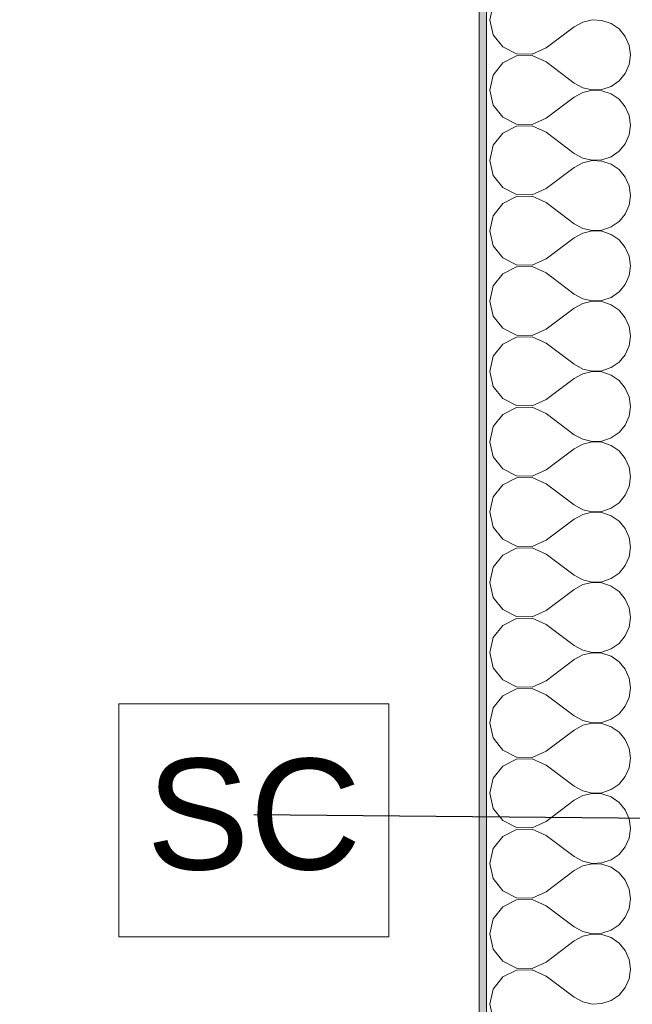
# Model space of a CAD drawing. Header units: millimetres. Extents: x 53458 to 260960, y -123310 to -87533.
# Tile 48 of 256: x 64148 to 64978, y -114238 to -112905. Entities that reach past the tile are written whole.
import ezdxf

# ---------------------------------------------------------------- set-up
doc = ezdxf.new("R2010")
doc.units = ezdxf.units.MM
doc.header["$MEASUREMENT"] = 0
for name, color, linetype, lineweight in [('Nowe_A-Opisy-Ściany_Nr_pióra__1', 7, 'Continuous', 13), ('Nowe_A-Wymiary-Zewnętrzne_Nr_pióra__46', 5, 'Continuous', 15), ('Nowe_A-Ściany-Zewnętrzne_Nr_pióra__174', 7, 'Continuous', 5), ('Nowe_A-Ściany-Zewnętrzne_Nr_pióra__47', 7, 'Continuous', 15), ('Nowe_A-Ściany-Zewnętrzne_Nr_pióra__67', 7, 'Continuous', 13)]:
    doc.layers.add(name, color=color, linetype=linetype, lineweight=lineweight)
doc.layers.add('Nowe_A-Wymiary-Zewnętrzne', color=7, linetype='Continuous')
doc.layers.add('Nowe_A-Ściany-Zewnętrzne', color=7, linetype='Continuous')
doc.layers.add('Nowe_A-Wymiary-Zewnętrzne_Nr_pióra__45', color=7, linetype='Continuous', lineweight=15, true_color=0x40a5ff)
doc.layers.add('Nowe_A-Wymiary-Zewnętrzne_Nr_pióra__85', color=7, linetype='Continuous', lineweight=13, true_color=0x80c2ff)
doc.styles.add('STYL_AUTOMATYCZNY_1', font='arial.ttf')
doc.styles.add('STYL_AUTOMATYCZNY_2', font='arial.ttf')
doc.dimstyles.new('STYL_AUTOMATYCZNY__1', dxfattribs={"dimtxt": 125, "dimasz": 47.5, "dimexe": 0.18, "dimexo": 20, "dimgap": 0, "dimtad": 1, "dimtih": 1, "dimtoh": 1, "dimdec": 1, "dimlfac": 0.1, "dimzin": 0, "dimdsep": 46, "dimtxsty": 'STYL_AUTOMATYCZNY_2', "dimblk": 'ARROWHEAD_11', "dimblk1": 'ARROWHEAD_11', "dimblk2": 'ARROWHEAD_11', "dimcen": 0.09, "dimclrd": 256, "dimclre": 256, "dimclrt": 5, "dimadec": 1, "dimazin": 0, "dimtfac": 1, "dimtdec": 4, "dimtmove": 0, "dimatfit": 3, "dimfxl": 0, "dimtolj": 1, "dimtzin": 0, "dimarcsym": 0})
doc.dimstyles.new('STYL_AUTOMATYCZNY__2', dxfattribs={"dimtxt": 125, "dimasz": 47.5, "dimexe": 0.18, "dimexo": 20, "dimgap": 0, "dimtad": 1, "dimdec": 1, "dimlfac": 0.1, "dimzin": 0, "dimdsep": 46, "dimtxsty": 'STYL_AUTOMATYCZNY_2', "dimblk": 'ARROWHEAD_11', "dimblk1": 'ARROWHEAD_11', "dimblk2": 'ARROWHEAD_11', "dimcen": 0.09, "dimclrd": 256, "dimclre": 256, "dimclrt": 5, "dimadec": 1, "dimazin": 0, "dimtfac": 1, "dimtdec": 4, "dimtmove": 0, "dimatfit": 3, "dimfxl": 0, "dimtolj": 1, "dimtzin": 0, "dimarcsym": 0})
doc.dimstyles.new('STYL_AUTOMATYCZNY__8', dxfattribs={"dimtxt": 0.18, "dimasz": 182.4, "dimexe": 0.18, "dimexo": 0.0625, "dimgap": 0, "dimtad": 0, "dimtih": 1, "dimtoh": 1, "dimdec": 4, "dimzin": 0, "dimdsep": 46, "dimcen": 0.09, "dimadec": 0, "dimazin": 0, "dimtfac": 1, "dimtdec": 4, "dimtmove": 0, "dimatfit": 3, "dimldrblk": 'ARROWHEAD_11', "dimfxl": 0, "dimtolj": 1, "dimtzin": 0, "dimarcsym": 0})

# ---------------------------------------------------------------- blocks, each defined once
blk = doc.blocks.new('*X223')
at = {"layer": 'Nowe_A-Ściany-Zewnętrzne_Nr_pióra__174', "color": 7, "linetype": 'Continuous', "lineweight": 5}
for p, q in [((64789.4, -112884.4), (64784.8, -112904.8)), ((64784.8, -112904.8), (64789.4, -112925.2)), ((64910.6, -112907.9), (64899.1, -112914.3)), ((64923.4, -112905), (64910.6, -112907.9)), ((64936.5, -112905.6), (64923.4, -112905)), ((64949, -112909.8), (64936.5, -112905.6)), ((64861, -112942.9), (64899.1, -112914.3)), ((64959.8, -112917.2), (64949, -112909.8)), ((64968.2, -112927.3), (64959.8, -112917.2)), ((64789.4, -112925.2), (64802.3, -112941.6)), ((64973.5, -112939.4), (64968.2, -112927.3)), ((64802.3, -112941.6), (64821, -112951)), ((64841.9, -112951.4), (64861, -112942.9)), ((64975.3, -112952.4), (64973.5, -112939.4)), ((64821, -112953.8), (64802.3, -112963.1)), ((64821, -112951), (64841.9, -112951.4)), ((64841.9, -112953.3), (64821, -112953.8)), ((64861, -112961.9), (64841.9, -112953.3)), ((64861, -112961.9), (64899.1, -112990.5)), ((64973.5, -112965.4), (64975.3, -112952.4)), ((64802.3, -112963.1), (64789.4, -112979.6)), ((64968.2, -112977.4), (64973.5, -112965.4)), ((64789.4, -112979.6), (64784.8, -113000)), ((64949, -112995), (64959.8, -112987.5)), ((64959.8, -112987.5), (64968.2, -112977.4)), ((64784.8, -113000), (64789.4, -113020.4)), ((64899.1, -112990.5), (64910.6, -112996.8)), ((64910.6, -112996.8), (64923.4, -112999.8)), ((64923.4, -113000.2), (64910.6, -113003.2)), ((64923.4, -112999.8), (64936.5, -112999.2)), ((64936.5, -113000.8), (64923.4, -113000.2)), ((64936.5, -112999.2), (64949, -112995)), ((64949, -113005), (64936.5, -113000.8)), ((64861, -113038.1), (64899.1, -113009.5)), ((64910.6, -113003.2), (64899.1, -113009.5)), ((64959.8, -113012.5), (64949, -113005)), ((64968.2, -113022.6), (64959.8, -113012.5)), ((64789.4, -113020.4), (64802.3, -113036.9)), ((64973.5, -113034.6), (64968.2, -113022.6)), ((64802.3, -113036.9), (64821, -113046.2)), ((64841.9, -113046.7), (64861, -113038.1)), ((64975.3, -113047.6), (64973.5, -113034.6)), ((64821, -113049), (64802.3, -113058.4)), ((64821, -113046.2), (64841.9, -113046.7)), ((64841.9, -113048.6), (64821, -113049)), ((64861, -113057.1), (64841.9, -113048.6)), ((64973.5, -113060.6), (64975.3, -113047.6)), ((64802.3, -113058.4), (64789.4, -113074.8)), ((64861, -113057.1), (64899.1, -113085.7)), ((64968.2, -113072.7), (64973.5, -113060.6)), ((64789.4, -113074.8), (64784.8, -113095.2)), ((64949, -113090.2), (64959.8, -113082.8)), ((64959.8, -113082.8), (64968.2, -113072.7)), ((64784.8, -113095.2), (64789.4, -113115.6)), ((64899.1, -113085.7), (64910.6, -113092.1)), ((64910.6, -113092.1), (64923.4, -113095)), ((64923.4, -113095.4), (64910.6, -113098.4)), ((64923.4, -113095), (64936.5, -113094.4)), ((64936.5, -113096.1), (64923.4, -113095.4)), ((64936.5, -113094.4), (64949, -113090.2)), ((64949, -113100.3), (64936.5, -113096.1)), ((64861, -113133.3), (64899.1, -113104.8)), ((64910.6, -113098.4), (64899.1, -113104.8)), ((64959.8, -113107.7), (64949, -113100.3)), ((64968.2, -113117.8), (64959.8, -113107.7)), ((64789.4, -113115.6), (64802.3, -113132.1)), ((64973.5, -113129.8), (64968.2, -113117.8)), ((64802.3, -113132.1), (64821, -113141.5)), ((64841.9, -113141.9), (64861, -113133.3)), ((64975.3, -113142.9), (64973.5, -113129.8)), ((64821, -113144.2), (64802.3, -113153.6)), ((64821, -113141.5), (64841.9, -113141.9)), ((64841.9, -113143.8), (64821, -113144.2)), ((64861, -113152.4), (64841.9, -113143.8)), ((64973.5, -113155.9), (64975.3, -113142.9)), ((64802.3, -113153.6), (64789.4, -113170.1)), ((64861, -113152.4), (64899.1, -113181)), ((64968.2, -113167.9), (64973.5, -113155.9)), ((64789.4, -113170.1), (64784.8, -113190.5)), ((64959.8, -113178), (64968.2, -113167.9)), ((64899.1, -113181), (64910.6, -113187.3)), ((64910.6, -113187.3), (64923.4, -113190.3)), ((64923.4, -113190.3), (64936.5, -113189.6)), ((64936.5, -113189.6), (64949, -113185.4)), ((64949, -113185.4), (64959.8, -113178)), ((64784.8, -113190.5), (64789.4, -113210.9)), ((64861, -113228.6), (64899.1, -113200)), ((64910.6, -113193.6), (64899.1, -113200)), ((64923.4, -113190.7), (64910.6, -113193.6)), ((64936.5, -113191.3), (64923.4, -113190.7)), ((64949, -113195.5), (64936.5, -113191.3)), ((64959.8, -113202.9), (64949, -113195.5)), ((64968.2, -113213.1), (64959.8, -113202.9)), ((64789.4, -113210.9), (64802.3, -113227.4)), ((64973.5, -113225.1), (64968.2, -113213.1)), ((64802.3, -113227.4), (64821, -113236.7)), ((64841.9, -113237.1), (64861, -113228.6)), ((64975.3, -113238.1), (64973.5, -113225.1)), ((64821, -113239.5), (64802.3, -113248.8)), ((64821, -113236.7), (64841.9, -113237.1)), ((64841.9, -113239.1), (64821, -113239.5)), ((64861, -113247.6), (64841.9, -113239.1)), ((64973.5, -113251.1), (64975.3, -113238.1)), ((64802.3, -113248.8), (64789.4, -113265.3)), ((64861, -113247.6), (64899.1, -113276.2)), ((64968.2, -113263.1), (64973.5, -113251.1)), ((64789.4, -113265.3), (64784.8, -113285.7)), ((64959.8, -113273.2), (64968.2, -113263.1)), ((64899.1, -113276.2), (64910.6, -113282.5)), ((64910.6, -113282.5), (64923.4, -113285.5)), ((64936.5, -113284.9), (64949, -113280.7)), ((64949, -113280.7), (64959.8, -113273.2)), ((64784.8, -113285.7), (64789.4, -113306.1)), ((64861, -113323.8), (64899.1, -113295.2)), ((64910.6, -113288.9), (64899.1, -113295.2)), ((64923.4, -113285.9), (64910.6, -113288.9)), ((64923.4, -113285.5), (64936.5, -113284.9)), ((64936.5, -113286.5), (64923.4, -113285.9)), ((64949, -113290.7), (64936.5, -113286.5)), ((64959.8, -113298.2), (64949, -113290.7)), ((64789.4, -113306.1), (64802.3, -113322.6)), ((64968.2, -113308.3), (64959.8, -113298.2)), ((64973.5, -113320.3), (64968.2, -113308.3)), ((64802.3, -113322.6), (64821, -113331.9)), ((64975.3, -113333.3), (64973.5, -113320.3)), ((64821, -113334.7), (64802.3, -113344.1)), ((64821, -113331.9), (64841.9, -113332.4)), ((64841.9, -113334.3), (64821, -113334.7)), ((64841.9, -113332.4), (64861, -113323.8)), ((64861, -113342.9), (64841.9, -113334.3)), ((64973.5, -113346.3), (64975.3, -113333.3)), ((64802.3, -113344.1), (64789.4, -113360.5)), ((64861, -113342.9), (64899.1, -113371.4)), ((64968.2, -113358.4), (64973.5, -113346.3)), ((64789.4, -113360.5), (64784.8, -113381)), ((64959.8, -113368.5), (64968.2, -113358.4)), ((64899.1, -113371.4), (64910.6, -113377.8)), ((64936.5, -113380.1), (64949, -113375.9)), ((64949, -113375.9), (64959.8, -113368.5)), ((64784.8, -113381), (64789.4, -113401.4)), ((64910.6, -113384.1), (64899.1, -113390.5)), ((64910.6, -113377.8), (64923.4, -113380.8)), ((64923.4, -113381.1), (64910.6, -113384.1)), ((64923.4, -113380.8), (64936.5, -113380.1)), ((64936.5, -113381.8), (64923.4, -113381.1)), ((64949, -113386), (64936.5, -113381.8)), ((64959.8, -113393.4), (64949, -113386)), ((64789.4, -113401.4), (64802.3, -113417.8)), ((64861, -113419), (64899.1, -113390.5)), ((64968.2, -113403.5), (64959.8, -113393.4)), ((64973.5, -113415.6), (64968.2, -113403.5)), ((64975.3, -113428.6), (64973.5, -113415.6)), ((64802.3, -113417.8), (64821, -113427.2)), ((64821, -113427.2), (64841.9, -113427.6)), ((64841.9, -113429.5), (64821, -113430)), ((64841.9, -113427.6), (64861, -113419)), ((64861, -113438.1), (64841.9, -113429.5)), ((64973.5, -113441.6), (64975.3, -113428.6)), ((64802.3, -113439.3), (64789.4, -113455.8)), ((64821, -113430), (64802.3, -113439.3)), ((64861, -113438.1), (64899.1, -113466.7)), ((64968.2, -113453.6), (64973.5, -113441.6)), ((64789.4, -113455.8), (64784.8, -113476.2)), ((64959.8, -113463.7), (64968.2, -113453.6)), ((64899.1, -113466.7), (64910.6, -113473)), ((64949, -113471.2), (64959.8, -113463.7)), ((64784.8, -113476.2), (64789.4, -113496.6)), ((64910.6, -113479.4), (64899.1, -113485.7)), ((64910.6, -113473), (64923.4, -113476)), ((64923.4, -113476.4), (64910.6, -113479.4)), ((64923.4, -113476), (64936.5, -113475.4)), ((64936.5, -113477), (64923.4, -113476.4)), ((64936.5, -113475.4), (64949, -113471.2)), ((64949, -113481.2), (64936.5, -113477)), ((64959.8, -113488.7), (64949, -113481.2)), ((64861, -113514.3), (64899.1, -113485.7)), ((64968.2, -113498.8), (64959.8, -113488.7)), ((64789.4, -113496.6), (64802.3, -113513.1)), ((64973.5, -113510.8), (64968.2, -113498.8)), ((64802.3, -113513.1), (64821, -113522.4)), ((64821, -113522.4), (64841.9, -113522.9)), ((64841.9, -113522.9), (64861, -113514.3)), ((64975.3, -113523.8), (64973.5, -113510.8)), ((64802.3, -113534.6), (64789.4, -113551)), ((64821, -113525.2), (64802.3, -113534.6)), ((64841.9, -113524.8), (64821, -113525.2)), ((64861, -113533.3), (64841.9, -113524.8)), ((64861, -113533.3), (64899.1, -113561.9)), ((64973.5, -113536.8), (64975.3, -113523.8)), ((64959.8, -113559), (64968.2, -113548.8)), ((64968.2, -113548.8), (64973.5, -113536.8)), ((64789.4, -113551), (64784.8, -113571.4)), ((64899.1, -113561.9), (64910.6, -113568.3)), ((64949, -113566.4), (64959.8, -113559)), ((64784.8, -113571.4), (64789.4, -113591.8)), ((64910.6, -113574.6), (64899.1, -113581)), ((64910.6, -113568.3), (64923.4, -113571.2)), ((64923.4, -113571.6), (64910.6, -113574.6)), ((64923.4, -113571.2), (64936.5, -113570.6)), ((64936.5, -113572.3), (64923.4, -113571.6)), ((64936.5, -113570.6), (64949, -113566.4)), ((64949, -113576.5), (64936.5, -113572.3)), ((64861, -113609.5), (64899.1, -113581)), ((64959.8, -113583.9), (64949, -113576.5)), ((64968.2, -113594), (64959.8, -113583.9)), ((64789.4, -113591.8), (64802.3, -113608.3)), ((64973.5, -113606), (64968.2, -113594)), ((64802.3, -113608.3), (64821, -113617.7)), ((64841.9, -113618.1), (64861, -113609.5)), ((64975.3, -113619), (64973.5, -113606)), ((64821, -113620.4), (64802.3, -113629.8)), ((64821, -113617.7), (64841.9, -113618.1)), ((64841.9, -113620), (64821, -113620.4)), ((64861, -113628.6), (64841.9, -113620)), ((64861, -113628.6), (64899.1, -113657.1)), ((64973.5, -113632.1), (64975.3, -113619)), ((64802.3, -113629.8), (64789.4, -113646.3)), ((64968.2, -113644.1), (64973.5, -113632.1)), ((64789.4, -113646.3), (64784.8, -113666.7)), ((64949, -113661.6), (64959.8, -113654.2)), ((64959.8, -113654.2), (64968.2, -113644.1)), ((64784.8, -113666.7), (64789.4, -113687.1)), ((64899.1, -113657.1), (64910.6, -113663.5)), ((64910.6, -113663.5), (64923.4, -113666.5)), ((64923.4, -113666.9), (64910.6, -113669.8)), ((64923.4, -113666.5), (64936.5, -113665.8)), ((64936.5, -113667.5), (64923.4, -113666.9)), ((64936.5, -113665.8), (64949, -113661.6)), ((64949, -113671.7), (64936.5, -113667.5)), ((64861, -113704.8), (64899.1, -113676.2)), ((64910.6, -113669.8), (64899.1, -113676.2)), ((64959.8, -113679.1), (64949, -113671.7)), ((64968.2, -113689.3), (64959.8, -113679.1)), ((64789.4, -113687.1), (64802.3, -113703.5)), ((64973.5, -113701.3), (64968.2, -113689.3)), ((64802.3, -113703.5), (64821, -113712.9)), ((64841.9, -113713.3), (64861, -113704.8)), ((64975.3, -113714.3), (64973.5, -113701.3)), ((64821, -113715.7), (64802.3, -113725)), ((64821, -113712.9), (64841.9, -113713.3)), ((64841.9, -113715.2), (64821, -113715.7)), ((64861, -113723.8), (64841.9, -113715.2)), ((64973.5, -113727.3), (64975.3, -113714.3)), ((64802.3, -113725), (64789.4, -113741.5)), ((64861, -113723.8), (64899.1, -113752.4)), ((64968.2, -113739.3), (64973.5, -113727.3)), ((64789.4, -113741.5), (64784.8, -113761.9)), ((64949, -113756.9), (64959.8, -113749.4)), ((64959.8, -113749.4), (64968.2, -113739.3)), ((64784.8, -113761.9), (64789.4, -113782.3)), ((64899.1, -113752.4), (64910.6, -113758.7)), ((64910.6, -113758.7), (64923.4, -113761.7)), ((64923.4, -113762.1), (64910.6, -113765.1)), ((64923.4, -113761.7), (64936.5, -113761.1)), ((64936.5, -113762.7), (64923.4, -113762.1)), ((64936.5, -113761.1), (64949, -113756.9)), ((64949, -113766.9), (64936.5, -113762.7)), ((64861, -113800), (64899.1, -113771.4)), ((64910.6, -113765.1), (64899.1, -113771.4)), ((64959.8, -113774.4), (64949, -113766.9)), ((64968.2, -113784.5), (64959.8, -113774.4)), ((64789.4, -113782.3), (64802.3, -113798.8)), ((64973.5, -113796.5), (64968.2, -113784.5)), ((64802.3, -113798.8), (64821, -113808.1)), ((64841.9, -113808.6), (64861, -113800)), ((64975.3, -113809.5), (64973.5, -113796.5)), ((64821, -113810.9), (64802.3, -113820.3)), ((64821, -113808.1), (64841.9, -113808.6)), ((64841.9, -113810.5), (64821, -113810.9)), ((64861, -113819), (64841.9, -113810.5)), ((64973.5, -113822.5), (64975.3, -113809.5)), ((64802.3, -113820.3), (64789.4, -113836.7)), ((64861, -113819), (64899.1, -113847.6)), ((64968.2, -113834.6), (64973.5, -113822.5)), ((64789.4, -113836.7), (64784.8, -113857.1)), ((64959.8, -113844.7), (64968.2, -113834.6)), ((64899.1, -113847.6), (64910.6, -113854)), ((64910.6, -113854), (64923.4, -113857)), ((64923.4, -113857), (64936.5, -113856.3)), ((64936.5, -113856.3), (64949, -113852.1)), ((64949, -113852.1), (64959.8, -113844.7)), ((64784.8, -113857.1), (64789.4, -113877.5)), ((64861, -113895.2), (64899.1, -113866.7)), ((64910.6, -113860.3), (64899.1, -113866.7)), ((64923.4, -113857.3), (64910.6, -113860.3)), ((64936.5, -113858), (64923.4, -113857.3)), ((64949, -113862.2), (64936.5, -113858)), ((64959.8, -113869.6), (64949, -113862.2)), ((64968.2, -113879.7), (64959.8, -113869.6)), ((64789.4, -113877.5), (64802.3, -113894)), ((64973.5, -113891.7), (64968.2, -113879.7)), ((64802.3, -113894), (64821, -113903.4)), ((64841.9, -113903.8), (64861, -113895.2)), ((64975.3, -113904.8), (64973.5, -113891.7)), ((64821, -113906.2), (64802.3, -113915.5)), ((64821, -113903.4), (64841.9, -113903.8)), ((64841.9, -113905.7), (64821, -113906.2)), ((64861, -113914.3), (64841.9, -113905.7)), ((64973.5, -113917.8), (64975.3, -113904.8)), ((64802.3, -113915.5), (64789.4, -113932)), ((64861, -113914.3), (64899.1, -113942.9)), ((64968.2, -113929.8), (64973.5, -113917.8)), ((64789.4, -113932), (64784.8, -113952.4)), ((64959.8, -113939.9), (64968.2, -113929.8)), ((64899.1, -113942.9), (64910.6, -113949.2)), ((64910.6, -113949.2), (64923.4, -113952.2)), ((64936.5, -113951.6), (64949, -113947.4)), ((64949, -113947.4), (64959.8, -113939.9)), ((64784.8, -113952.4), (64789.4, -113972.8)), ((64861, -113990.5), (64899.1, -113961.9)), ((64910.6, -113955.5), (64899.1, -113961.9)), ((64923.4, -113952.6), (64910.6, -113955.5)), ((64923.4, -113952.2), (64936.5, -113951.6)), ((64936.5, -113953.2), (64923.4, -113952.6)), ((64949, -113957.4), (64936.5, -113953.2)), ((64959.8, -113964.8), (64949, -113957.4)), ((64789.4, -113972.8), (64802.3, -113989.3)), ((64968.2, -113975), (64959.8, -113964.8)), ((64973.5, -113987), (64968.2, -113975)), ((64802.3, -113989.3), (64821, -113998.6)), ((64975.3, -114000), (64973.5, -113987)), ((64821, -114001.4), (64802.3, -114010.7)), ((64821, -113998.6), (64841.9, -113999)), ((64841.9, -114001), (64821, -114001.4)), ((64841.9, -113999), (64861, -113990.5)), ((64861, -114009.5), (64841.9, -114001)), ((64973.5, -114013), (64975.3, -114000)), ((64802.3, -114010.7), (64789.4, -114027.2)), ((64861, -114009.5), (64899.1, -114038.1)), ((64968.2, -114025), (64973.5, -114013)), ((64789.4, -114027.2), (64784.8, -114047.6)), ((64959.8, -114035.2), (64968.2, -114025)), ((64899.1, -114038.1), (64910.6, -114044.5)), ((64936.5, -114046.8), (64949, -114042.6)), ((64949, -114042.6), (64959.8, -114035.2)), ((64784.8, -114047.6), (64789.4, -114068)), ((64910.6, -114050.8), (64899.1, -114057.1)), ((64910.6, -114044.5), (64923.4, -114047.4)), ((64923.4, -114047.8), (64910.6, -114050.8)), ((64923.4, -114047.4), (64936.5, -114046.8)), ((64936.5, -114048.4), (64923.4, -114047.8)), ((64949, -114052.6), (64936.5, -114048.4)), ((64959.8, -114060.1), (64949, -114052.6)), ((64789.4, -114068), (64802.3, -114084.5)), ((64861, -114085.7), (64899.1, -114057.1)), ((64968.2, -114070.2), (64959.8, -114060.1)), ((64973.5, -114082.2), (64968.2, -114070.2)), ((64975.3, -114095.2), (64973.5, -114082.2)), ((64802.3, -114084.5), (64821, -114093.8)), ((64821, -114093.8), (64841.9, -114094.3)), ((64841.9, -114096.2), (64821, -114096.6)), ((64841.9, -114094.3), (64861, -114085.7)), ((64861, -114104.8), (64841.9, -114096.2)), ((64973.5, -114108.3), (64975.3, -114095.2)), ((64802.3, -114106), (64789.4, -114122.5)), ((64821, -114096.6), (64802.3, -114106)), ((64861, -114104.8), (64899.1, -114133.3)), ((64968.2, -114120.3), (64973.5, -114108.3)), ((64789.4, -114122.5), (64784.8, -114142.9)), ((64959.8, -114130.4), (64968.2, -114120.3)), ((64899.1, -114133.3), (64910.6, -114139.7)), ((64949, -114137.8), (64959.8, -114130.4)), ((64784.8, -114142.9), (64789.4, -114163.3)), ((64910.6, -114146), (64899.1, -114152.4)), ((64910.6, -114139.7), (64923.4, -114142.7)), ((64923.4, -114143), (64910.6, -114146)), ((64923.4, -114142.7), (64936.5, -114142)), ((64936.5, -114143.7), (64923.4, -114143)), ((64936.5, -114142), (64949, -114137.8)), ((64949, -114147.9), (64936.5, -114143.7)), ((64959.8, -114155.3), (64949, -114147.9)), ((64861, -114181), (64899.1, -114152.4)), ((64968.2, -114165.4), (64959.8, -114155.3)), ((64789.4, -114163.3), (64802.3, -114179.7)), ((64973.5, -114177.5), (64968.2, -114165.4)), ((64802.3, -114179.7), (64821, -114189.1)), ((64821, -114189.1), (64841.9, -114189.5)), ((64841.9, -114189.5), (64861, -114181)), ((64975.3, -114190.5), (64973.5, -114177.5)), ((64802.3, -114201.2), (64789.4, -114217.7)), ((64821, -114191.9), (64802.3, -114201.2)), ((64841.9, -114191.4), (64821, -114191.9)), ((64861, -114200), (64841.9, -114191.4)), ((64861, -114200), (64899.1, -114228.6)), ((64973.5, -114203.5), (64975.3, -114190.5)), ((64959.8, -114225.6), (64968.2, -114215.5)), ((64968.2, -114215.5), (64973.5, -114203.5)), ((64789.4, -114217.7), (64784.8, -114238.1)), ((64899.1, -114228.6), (64910.6, -114234.9)), ((64949, -114233.1), (64959.8, -114225.6)), ((64784.8, -114238.1), (64789.4, -114258.5)), ((64910.6, -114234.9), (64923.4, -114237.9)), ((64923.4, -114237.9), (64936.5, -114237.3)), ((64936.5, -114237.3), (64949, -114233.1))]:
    blk.add_line(p, q, dxfattribs=at)
blk = doc.blocks.new('Ściana_41', base_point=(65105.1, -99042.6))
at = {"layer": 'Nowe_A-Ściany-Zewnętrzne', "linetype": 'Continuous', "lineweight": 0, "true_color": 0x000000}
h = blk.add_hatch(dxfattribs=at)
h.set_pattern_fill('Tynk', color=18, style=0, pattern_type=2)
h.set_pattern_definition([(0, (0, 0), (0, 86.60254), [0, -50]), (0, (25, 43.3), (0, 86.60254), [0, -50])])
h.paths.add_polyline_path([(64770.1, -117367.6), (64780.1, -117367.6), (64780.1, -111792.6), (64770.1, -111792.6)])
at = {"layer": 'Nowe_A-Ściany-Zewnętrzne_Nr_pióra__47', "color": 7, "linetype": 'Continuous', "lineweight": 15, "flags": 128}
blk.add_lwpolyline([(64770.1, -111792.6), (64770.1, -117367.6)], dxfattribs=at)
at = {"layer": 'Nowe_A-Ściany-Zewnętrzne_Nr_pióra__67', "color": 7, "linetype": 'Continuous', "lineweight": 13}
blk.add_line((64780.1, -111792.6), (64780.1, -117167.6), dxfattribs=at)
at = {"layer": 'Nowe_A-Ściany-Zewnętrzne', "color": 7, "lineweight": 25}
blk.add_blockref('*X223', (0, 0), dxfattribs=at)
blk = doc.blocks.new('*D578')
at = {"layer": 'Nowe_A-Wymiary-Zewnętrzne_Nr_pióra__45', "linetype": 'Continuous', "lineweight": 15, "true_color": 0x40a5ff}
for points in [[(62847.8, -109677.6), (62848.8, -109682.4), (62851.5, -109686.4), (62855.6, -109689.1), (62860.3, -109690.1), (62865.1, -109689.1), (62869.2, -109686.4), (62871.9, -109682.4), (62872.8, -109677.6), (62871.9, -109672.8), (62869.2, -109668.8), (62865.1, -109666), (62860.3, -109665.1), (62855.6, -109666), (62851.5, -109668.8), (62848.8, -109672.8)], [(62847.8, -116907.6), (62848.8, -116912.4), (62851.5, -116916.4), (62855.6, -116919.1), (62860.3, -116920.1), (62865.1, -116919.1), (62869.2, -116916.4), (62871.9, -116912.4), (62872.8, -116907.6), (62871.9, -116902.8), (62869.2, -116898.8), (62865.1, -116896), (62860.3, -116895.1), (62855.6, -116896), (62851.5, -116898.8), (62848.8, -116902.8)]]:
    blk.add_hatch(color=161, dxfattribs=at).paths.add_polyline_path(points)
at = {"layer": 'Nowe_A-Wymiary-Zewnętrzne_Nr_pióra__45', "color": 161, "linetype": 'Continuous', "lineweight": 15, "true_color": 0x40a5ff}
for centre in [(62860.3, -109677.6), (62860.3, -116907.6)]:
    blk.add_circle(centre, 12.5, dxfattribs=at)
at = {"layer": 'Nowe_A-Wymiary-Zewnętrzne_Nr_pióra__85', "color": 151, "linetype": 'Continuous', "lineweight": 13, "true_color": 0x80c2ff}
for p, q in [((62847.8, -109677.6), (62813.5, -109677.6)), ((62907.2, -109677.6), (62872.8, -109677.6)), ((62860.3, -116895.1), (62860.3, -109690.1)), ((62847.8, -116907.6), (62813.5, -116907.6)), ((62907.2, -116907.6), (62872.8, -116907.6))]:
    blk.add_line(p, q, dxfattribs=at)
at = {"layer": 'Nowe_A-Wymiary-Zewnętrzne_Nr_pióra__46', "color": 5, "lineweight": 15, "char_height": 125, "attachment_point": 7, "rotation": 90, "style": 'STYL_AUTOMATYCZNY_2'}
for s, insert in [('\\A1;{\\pql;\\fArial|b0|i0|c238|p0;\\W1.000000;27,0}', (62835.3, -110023.7)), ('\\A1;{\\pql;\\fArial|b0|i0|c238|p0;\\W1.000000;723,0}', (62835.3, -113673.9))]:
    blk.add_mtext(s, dxfattribs=dict(at, insert=insert))
blk = doc.blocks.new('ARROWHEAD_11')
at = {"color": 0, "linetype": 'Continuous', "lineweight": 0}
blk.add_line((0, 0), (-1, 0), dxfattribs=at)
at = {"color": 0, "linetype": 'Continuous', "lineweight": 0, "const_width": 0.25, "flags": 128}
blk.add_lwpolyline([(-0.125, 0, 1), (0.125, 0, 1)], format="xyb", close=True, dxfattribs=at)
blk = doc.blocks.new('*D619')
at = {"layer": 'Nowe_A-Wymiary-Zewnętrzne_Nr_pióra__45', "linetype": 'Continuous', "lineweight": 15, "true_color": 0x40a5ff}
for points in [[(62617.1, -111792.6), (62618.1, -111797.4), (62620.8, -111801.4), (62624.8, -111804.1), (62629.6, -111805.1), (62634.4, -111804.1), (62638.5, -111801.4), (62641.2, -111797.4), (62642.1, -111792.6), (62641.2, -111787.8), (62638.5, -111783.8), (62634.4, -111781), (62629.6, -111780.1), (62624.8, -111781), (62620.8, -111783.8), (62618.1, -111787.8)], [(62617.1, -117377.6), (62618.1, -117382.4), (62620.8, -117386.4), (62624.8, -117389.1), (62629.6, -117390.1), (62634.4, -117389.1), (62638.5, -117386.4), (62641.2, -117382.4), (62642.1, -117377.6), (62641.2, -117372.8), (62638.5, -117368.8), (62634.4, -117366), (62629.6, -117365.1), (62624.8, -117366), (62620.8, -117368.8), (62618.1, -117372.8)]]:
    blk.add_hatch(color=161, dxfattribs=at).paths.add_polyline_path(points)
at = {"layer": 'Nowe_A-Wymiary-Zewnętrzne_Nr_pióra__45', "color": 161, "linetype": 'Continuous', "lineweight": 15, "true_color": 0x40a5ff}
for centre in [(62629.6, -111792.6), (62629.6, -117377.6)]:
    blk.add_circle(centre, 12.5, dxfattribs=at)
at = {"layer": 'Nowe_A-Wymiary-Zewnętrzne_Nr_pióra__85', "color": 151, "linetype": 'Continuous', "lineweight": 13, "true_color": 0x80c2ff}
for p, q in [((62617.1, -111792.6), (62582.7, -111792.6)), ((62676.5, -111792.6), (62642.1, -111792.6)), ((62629.6, -117365.1), (62629.6, -111805.1)), ((62617.1, -117377.6), (62582.7, -117377.6)), ((62629.6, -117402.6), (62629.6, -117390.1)), ((62676.5, -117377.6), (62642.1, -117377.6))]:
    blk.add_line(p, q, dxfattribs=at)
at = {"layer": 'Nowe_A-Wymiary-Zewnętrzne_Nr_pióra__46', "color": 5, "lineweight": 15, "insert": (62604.6, -114799.6), "char_height": 125, "attachment_point": 7, "rotation": 90, "style": 'STYL_AUTOMATYCZNY_2'}
blk.add_mtext('\\A1;{\\pql;\\fArial|b0|i0|c238|p0;\\W1.000000;558,5}', dxfattribs=at)
blk = doc.blocks.new('*D626')
at = {"layer": 'Nowe_A-Wymiary-Zewnętrzne_Nr_pióra__45', "linetype": 'Continuous', "lineweight": 15, "true_color": 0x40a5ff}
for points in [[(62386.4, -98707.6), (62387.3, -98712.4), (62390, -98716.4), (62394.1, -98719.1), (62398.9, -98720.1), (62403.7, -98719.1), (62407.7, -98716.4), (62410.4, -98712.4), (62411.4, -98707.6), (62410.4, -98702.8), (62407.7, -98698.8), (62403.7, -98696), (62398.9, -98695.1), (62394.1, -98696), (62390, -98698.8), (62387.3, -98702.8)], [(62386.4, -117377.6), (62387.3, -117382.4), (62390, -117386.4), (62394.1, -117389.1), (62398.9, -117390.1), (62403.7, -117389.1), (62407.7, -117386.4), (62410.4, -117382.4), (62411.4, -117377.6), (62410.4, -117372.8), (62407.7, -117368.8), (62403.7, -117366), (62398.9, -117365.1), (62394.1, -117366), (62390, -117368.8), (62387.3, -117372.8)]]:
    blk.add_hatch(color=161, dxfattribs=at).paths.add_polyline_path(points)
at = {"layer": 'Nowe_A-Wymiary-Zewnętrzne_Nr_pióra__45', "color": 161, "linetype": 'Continuous', "lineweight": 15, "true_color": 0x40a5ff}
for centre in [(62398.9, -98707.6), (62398.9, -117377.6)]:
    blk.add_circle(centre, 12.5, dxfattribs=at)
at = {"layer": 'Nowe_A-Wymiary-Zewnętrzne_Nr_pióra__85', "color": 151, "linetype": 'Continuous', "lineweight": 13, "true_color": 0x80c2ff}
for p, q in [((62398.9, -98695.1), (62398.9, -98682.6)), ((62386.4, -98707.6), (62352, -98707.6)), ((62398.9, -117365.1), (62398.9, -98720.1)), ((62445.8, -98707.6), (62411.4, -98707.6)), ((62386.4, -117377.6), (62352, -117377.6)), ((62398.9, -117402.6), (62398.9, -117390.1)), ((62445.8, -117377.6), (62411.4, -117377.6))]:
    blk.add_line(p, q, dxfattribs=at)
at = {"layer": 'Nowe_A-Wymiary-Zewnętrzne_Nr_pióra__46', "color": 5, "lineweight": 15, "insert": (62373.9, -108328.6), "char_height": 125, "attachment_point": 7, "rotation": 90, "style": 'STYL_AUTOMATYCZNY_2'}
blk.add_mtext('\\A1;{\\pql;\\fArial|b0|i0|c238|p0;\\W1.000000;1\xa0867,0}', dxfattribs=at)
blk = doc.blocks.new('*D629')
at = {"layer": 'Nowe_A-Wymiary-Zewnętrzne_Nr_pióra__45', "linetype": 'Continuous', "lineweight": 15, "true_color": 0x40a5ff}
for points in [[(93176.6, -109542.6), (93177.5, -109547.4), (93180.2, -109551.4), (93184.3, -109554.1), (93189.1, -109555.1), (93193.8, -109554.1), (93197.9, -109551.4), (93200.6, -109547.4), (93201.6, -109542.6), (93200.6, -109537.8), (93197.9, -109533.8), (93193.8, -109531), (93189.1, -109530.1), (93184.3, -109531), (93180.2, -109533.8), (93177.5, -109537.8)], [(93176.6, -117042.6), (93177.5, -117047.4), (93180.2, -117051.4), (93184.3, -117054.1), (93189.1, -117055.1), (93193.8, -117054.1), (93197.9, -117051.4), (93200.6, -117047.4), (93201.6, -117042.6), (93200.6, -117037.8), (93197.9, -117033.8), (93193.8, -117031), (93189.1, -117030.1), (93184.3, -117031), (93180.2, -117033.8), (93177.5, -117037.8)]]:
    blk.add_hatch(color=161, dxfattribs=at).paths.add_polyline_path(points)
at = {"layer": 'Nowe_A-Wymiary-Zewnętrzne_Nr_pióra__45', "color": 161, "linetype": 'Continuous', "lineweight": 15, "true_color": 0x40a5ff}
for centre in [(93189.1, -109542.6), (93189.1, -117042.6)]:
    blk.add_circle(centre, 12.5, dxfattribs=at)
at = {"layer": 'Nowe_A-Wymiary-Zewnętrzne_Nr_pióra__85', "color": 151, "linetype": 'Continuous', "lineweight": 13, "true_color": 0x80c2ff}
for p, q in [((93176.6, -109542.6), (93142.2, -109542.6)), ((93235.9, -109542.6), (93201.6, -109542.6)), ((93189.1, -117030.1), (93189.1, -109555.1)), ((93176.6, -117042.6), (93142.2, -117042.6)), ((93235.9, -117042.6), (93201.6, -117042.6))]:
    blk.add_line(p, q, dxfattribs=at)
at = {"layer": 'Nowe_A-Wymiary-Zewnętrzne_Nr_pióra__46', "color": 5, "lineweight": 15, "insert": (93164.1, -113507.1), "char_height": 125, "attachment_point": 7, "rotation": 90, "style": 'STYL_AUTOMATYCZNY_2'}
blk.add_mtext('\\A1;{\\pql;\\fArial|b0|i0|c238|p0;\\W1.000000;750,0}', dxfattribs=at)
blk = doc.blocks.new('*D642')
at = {"layer": 'Nowe_A-Wymiary-Zewnętrzne_Nr_pióra__45', "linetype": 'Continuous', "lineweight": 15, "true_color": 0x40a5ff}
for points in [[(93638, -111792.6), (93639, -111797.4), (93641.7, -111801.4), (93645.7, -111804.1), (93650.5, -111805.1), (93655.3, -111804.1), (93659.4, -111801.4), (93662.1, -111797.4), (93663, -111792.6), (93662.1, -111787.8), (93659.4, -111783.8), (93655.3, -111781), (93650.5, -111780.1), (93645.7, -111781), (93641.7, -111783.8), (93639, -111787.8)], [(93638, -117377.6), (93639, -117382.4), (93641.7, -117386.4), (93645.7, -117389.1), (93650.5, -117390.1), (93655.3, -117389.1), (93659.4, -117386.4), (93662.1, -117382.4), (93663, -117377.6), (93662.1, -117372.8), (93659.4, -117368.8), (93655.3, -117366), (93650.5, -117365.1), (93645.7, -117366), (93641.7, -117368.8), (93639, -117372.8)]]:
    blk.add_hatch(color=161, dxfattribs=at).paths.add_polyline_path(points)
at = {"layer": 'Nowe_A-Wymiary-Zewnętrzne_Nr_pióra__45', "color": 161, "linetype": 'Continuous', "lineweight": 15, "true_color": 0x40a5ff}
for centre in [(93650.5, -111792.6), (93650.5, -117377.6)]:
    blk.add_circle(centre, 12.5, dxfattribs=at)
at = {"layer": 'Nowe_A-Wymiary-Zewnętrzne_Nr_pióra__85', "color": 151, "linetype": 'Continuous', "lineweight": 13, "true_color": 0x80c2ff}
for p, q in [((93638, -111792.6), (93603.7, -111792.6)), ((93697.4, -111792.6), (93663, -111792.6)), ((93650.5, -117365.1), (93650.5, -111805.1)), ((93638, -117377.6), (93603.7, -117377.6)), ((93650.5, -117402.6), (93650.5, -117390.1)), ((93697.4, -117377.6), (93663, -117377.6))]:
    blk.add_line(p, q, dxfattribs=at)
at = {"layer": 'Nowe_A-Wymiary-Zewnętrzne_Nr_pióra__46', "color": 5, "lineweight": 15, "insert": (93625.5, -114799.6), "char_height": 125, "attachment_point": 7, "rotation": 90, "style": 'STYL_AUTOMATYCZNY_2'}
blk.add_mtext('\\A1;{\\pql;\\fArial|b0|i0|c238|p0;\\W1.000000;558,5}', dxfattribs=at)
blk = doc.blocks.new('*D649')
at = {"layer": 'Nowe_A-Wymiary-Zewnętrzne_Nr_pióra__45', "linetype": 'Continuous', "lineweight": 15, "true_color": 0x40a5ff}
for points in [[(93868.8, -98707.6), (93869.7, -98712.4), (93872.4, -98716.4), (93876.5, -98719.1), (93881.3, -98720.1), (93886, -98719.1), (93890.1, -98716.4), (93892.8, -98712.4), (93893.8, -98707.6), (93892.8, -98702.8), (93890.1, -98698.8), (93886, -98696), (93881.3, -98695.1), (93876.5, -98696), (93872.4, -98698.8), (93869.7, -98702.8)], [(93868.8, -117377.6), (93869.7, -117382.4), (93872.4, -117386.4), (93876.5, -117389.1), (93881.3, -117390.1), (93886, -117389.1), (93890.1, -117386.4), (93892.8, -117382.4), (93893.8, -117377.6), (93892.8, -117372.8), (93890.1, -117368.8), (93886, -117366), (93881.3, -117365.1), (93876.5, -117366), (93872.4, -117368.8), (93869.7, -117372.8)]]:
    blk.add_hatch(color=161, dxfattribs=at).paths.add_polyline_path(points)
at = {"layer": 'Nowe_A-Wymiary-Zewnętrzne_Nr_pióra__45', "color": 161, "linetype": 'Continuous', "lineweight": 15, "true_color": 0x40a5ff}
for centre in [(93881.3, -98707.6), (93881.3, -117377.6)]:
    blk.add_circle(centre, 12.5, dxfattribs=at)
at = {"layer": 'Nowe_A-Wymiary-Zewnętrzne_Nr_pióra__85', "color": 151, "linetype": 'Continuous', "lineweight": 13, "true_color": 0x80c2ff}
for p, q in [((93881.3, -98695.1), (93881.3, -98682.6)), ((93868.8, -98707.6), (93834.4, -98707.6)), ((93881.3, -117365.1), (93881.3, -98720.1)), ((93928.1, -98707.6), (93893.8, -98707.6)), ((93868.8, -117377.6), (93834.4, -117377.6)), ((93881.3, -117402.6), (93881.3, -117390.1)), ((93928.1, -117377.6), (93893.8, -117377.6))]:
    blk.add_line(p, q, dxfattribs=at)
at = {"layer": 'Nowe_A-Wymiary-Zewnętrzne_Nr_pióra__46', "color": 5, "lineweight": 15, "insert": (93856.3, -108328.6), "char_height": 125, "attachment_point": 7, "rotation": 90, "style": 'STYL_AUTOMATYCZNY_2'}
blk.add_mtext('\\A1;{\\pql;\\fArial|b0|i0|c238|p0;\\W1.000000;1\xa0867,0}', dxfattribs=at)
blk = doc.blocks.new('*D650')
at = {"layer": 'Nowe_A-Wymiary-Zewnętrzne_Nr_pióra__45', "linetype": 'Continuous', "lineweight": 15, "true_color": 0x40a5ff}
for points in [[(64757.6, -120280.8), (64758.5, -120285.6), (64761.2, -120289.7), (64765.3, -120292.4), (64770.1, -120293.3), (64774.9, -120292.4), (64778.9, -120289.7), (64781.6, -120285.6), (64782.6, -120280.8), (64781.6, -120276.1), (64778.9, -120272), (64774.9, -120269.3), (64770.1, -120268.3), (64765.3, -120269.3), (64761.2, -120272), (64758.5, -120276.1)], [(65092.6, -120280.8), (65093.5, -120285.6), (65096.2, -120289.7), (65100.3, -120292.4), (65105.1, -120293.3), (65109.9, -120292.4), (65113.9, -120289.7), (65116.6, -120285.6), (65117.6, -120280.8), (65116.6, -120276.1), (65113.9, -120272), (65109.9, -120269.3), (65105.1, -120268.3), (65100.3, -120269.3), (65096.2, -120272), (65093.5, -120276.1)]]:
    blk.add_hatch(color=161, dxfattribs=at).paths.add_polyline_path(points)
at = {"layer": 'Nowe_A-Wymiary-Zewnętrzne_Nr_pióra__45', "color": 161, "linetype": 'Continuous', "lineweight": 15, "true_color": 0x40a5ff}
for centre in [(64770.1, -120280.8), (65105.1, -120280.8)]:
    blk.add_circle(centre, 12.5, dxfattribs=at)
at = {"layer": 'Nowe_A-Wymiary-Zewnętrzne_Nr_pióra__85', "color": 151, "linetype": 'Continuous', "lineweight": 13, "true_color": 0x80c2ff}
for p, q in [((64770.1, -120268.3), (64770.1, -120234)), ((65105.1, -120268.3), (65105.1, -120234)), ((64745.1, -120280.8), (64757.6, -120280.8)), ((64782.6, -120280.8), (65092.6, -120280.8)), ((64770.1, -120327.7), (64770.1, -120293.3)), ((65105.1, -120327.7), (65105.1, -120293.3))]:
    blk.add_line(p, q, dxfattribs=at)
at = {"layer": 'Nowe_A-Wymiary-Zewnętrzne_Nr_pióra__46', "color": 5, "lineweight": 15, "insert": (64423.9, -120255.8), "char_height": 125, "attachment_point": 7, "style": 'STYL_AUTOMATYCZNY_2'}
blk.add_mtext('\\A1;{\\pql;\\fArial|b0|i0|c238|p0;\\W1.000000;33,5}', dxfattribs=at)
blk = doc.blocks.new('*D658')
at = {"layer": 'Nowe_A-Wymiary-Zewnętrzne_Nr_pióra__45', "linetype": 'Continuous', "lineweight": 15, "true_color": 0x40a5ff}
for points in [[(64757.6, -120980.1), (64758.5, -120984.9), (64761.2, -120988.9), (64765.3, -120991.6), (64770.1, -120992.6), (64774.9, -120991.6), (64778.9, -120988.9), (64781.6, -120984.9), (64782.6, -120980.1), (64781.6, -120975.3), (64778.9, -120971.2), (64774.9, -120968.5), (64770.1, -120967.6), (64765.3, -120968.5), (64761.2, -120971.2), (64758.5, -120975.3)], [(91227.6, -120980.1), (91228.5, -120984.9), (91231.2, -120988.9), (91235.3, -120991.6), (91240.1, -120992.6), (91244.9, -120991.6), (91248.9, -120988.9), (91251.6, -120984.9), (91252.6, -120980.1), (91251.6, -120975.3), (91248.9, -120971.2), (91244.9, -120968.5), (91240.1, -120967.6), (91235.3, -120968.5), (91231.2, -120971.2), (91228.5, -120975.3)]]:
    blk.add_hatch(color=161, dxfattribs=at).paths.add_polyline_path(points)
at = {"layer": 'Nowe_A-Wymiary-Zewnętrzne_Nr_pióra__45', "color": 161, "linetype": 'Continuous', "lineweight": 15, "true_color": 0x40a5ff}
for centre in [(64770.1, -120980.1), (91240.1, -120980.1)]:
    blk.add_circle(centre, 12.5, dxfattribs=at)
at = {"layer": 'Nowe_A-Wymiary-Zewnętrzne_Nr_pióra__85', "color": 151, "linetype": 'Continuous', "lineweight": 13, "true_color": 0x80c2ff}
for p, q in [((64770.1, -120967.6), (64770.1, -120933.2)), ((91240.1, -120967.6), (91240.1, -120933.2)), ((64745.1, -120980.1), (64757.6, -120980.1)), ((64782.6, -120980.1), (91227.6, -120980.1)), ((91252.6, -120980.1), (91265.1, -120980.1)), ((64770.1, -121027), (64770.1, -120992.6)), ((91240.1, -121027), (91240.1, -120992.6))]:
    blk.add_line(p, q, dxfattribs=at)
at = {"layer": 'Nowe_A-Wymiary-Zewnętrzne_Nr_pióra__46', "color": 5, "lineweight": 15, "insert": (77719.1, -120955.1), "char_height": 125, "attachment_point": 7, "style": 'STYL_AUTOMATYCZNY_2'}
blk.add_mtext('\\A1;{\\pql;\\fArial|b0|i0|c238|p0;\\W1.000000;2\xa0647,0}', dxfattribs=at)
blk = doc.blocks.new('*D659')
at = {"layer": 'Nowe_A-Wymiary-Zewnętrzne_Nr_pióra__45', "linetype": 'Continuous', "lineweight": 15, "true_color": 0x40a5ff}
for points in [[(64757.6, -120747), (64758.5, -120751.8), (64761.2, -120755.8), (64765.3, -120758.5), (64770.1, -120759.5), (64774.9, -120758.5), (64778.9, -120755.8), (64781.6, -120751.8), (64782.6, -120747), (64781.6, -120742.2), (64778.9, -120738.2), (64774.9, -120735.4), (64770.1, -120734.5), (64765.3, -120735.4), (64761.2, -120738.2), (64758.5, -120742.2)], [(64907.6, -120747), (64908.5, -120751.8), (64911.2, -120755.8), (64915.3, -120758.5), (64920.1, -120759.5), (64924.9, -120758.5), (64928.9, -120755.8), (64931.6, -120751.8), (64932.6, -120747), (64931.6, -120742.2), (64928.9, -120738.2), (64924.9, -120735.4), (64920.1, -120734.5), (64915.3, -120735.4), (64911.2, -120738.2), (64908.5, -120742.2)]]:
    blk.add_hatch(color=161, dxfattribs=at).paths.add_polyline_path(points)
at = {"layer": 'Nowe_A-Wymiary-Zewnętrzne_Nr_pióra__45', "color": 161, "linetype": 'Continuous', "lineweight": 15, "true_color": 0x40a5ff}
for centre in [(64770.1, -120747), (64920.1, -120747)]:
    blk.add_circle(centre, 12.5, dxfattribs=at)
at = {"layer": 'Nowe_A-Wymiary-Zewnętrzne_Nr_pióra__85', "color": 151, "linetype": 'Continuous', "lineweight": 13, "true_color": 0x80c2ff}
for p, q in [((64770.1, -120734.5), (64770.1, -120700.1)), ((64920.1, -120734.5), (64920.1, -120700.1)), ((64745.1, -120747), (64757.6, -120747)), ((64782.6, -120747), (64907.6, -120747)), ((64770.1, -120793.9), (64770.1, -120759.5)), ((64920.1, -120793.9), (64920.1, -120759.5))]:
    blk.add_line(p, q, dxfattribs=at)
at = {"layer": 'Nowe_A-Wymiary-Zewnętrzne_Nr_pióra__46', "color": 5, "lineweight": 15, "insert": (64423.9, -120722), "char_height": 125, "attachment_point": 7, "style": 'STYL_AUTOMATYCZNY_2'}
blk.add_mtext('\\A1;{\\pql;\\fArial|b0|i0|c238|p0;\\W1.000000;15,0}', dxfattribs=at)
blk = doc.blocks.new('*D680')
at = {"layer": 'Nowe_A-Wymiary-Zewnętrzne_Nr_pióra__45', "linetype": 'Continuous', "lineweight": 15, "true_color": 0x40a5ff}
for points in [[(64757.6, -120513.9), (64758.5, -120518.7), (64761.2, -120522.8), (64765.3, -120525.5), (64770.1, -120526.4), (64774.9, -120525.5), (64778.9, -120522.8), (64781.6, -120518.7), (64782.6, -120513.9), (64781.6, -120509.1), (64778.9, -120505.1), (64774.9, -120502.4), (64770.1, -120501.4), (64765.3, -120502.4), (64761.2, -120505.1), (64758.5, -120509.1)], [(65227.6, -120513.9), (65228.5, -120518.7), (65231.2, -120522.8), (65235.3, -120525.5), (65240.1, -120526.4), (65244.9, -120525.5), (65248.9, -120522.8), (65251.6, -120518.7), (65252.6, -120513.9), (65251.6, -120509.1), (65248.9, -120505.1), (65244.9, -120502.4), (65240.1, -120501.4), (65235.3, -120502.4), (65231.2, -120505.1), (65228.5, -120509.1)]]:
    blk.add_hatch(color=161, dxfattribs=at).paths.add_polyline_path(points)
at = {"layer": 'Nowe_A-Wymiary-Zewnętrzne_Nr_pióra__45', "color": 161, "linetype": 'Continuous', "lineweight": 15, "true_color": 0x40a5ff}
for centre in [(64770.1, -120513.9), (65240.1, -120513.9)]:
    blk.add_circle(centre, 12.5, dxfattribs=at)
at = {"layer": 'Nowe_A-Wymiary-Zewnętrzne_Nr_pióra__85', "color": 151, "linetype": 'Continuous', "lineweight": 13, "true_color": 0x80c2ff}
for p, q in [((64770.1, -120501.4), (64770.1, -120467)), ((65240.1, -120501.4), (65240.1, -120467)), ((64745.1, -120513.9), (64757.6, -120513.9)), ((64782.6, -120513.9), (65227.6, -120513.9)), ((64770.1, -120560.8), (64770.1, -120526.4)), ((65240.1, -120560.8), (65240.1, -120526.4))]:
    blk.add_line(p, q, dxfattribs=at)
at = {"layer": 'Nowe_A-Wymiary-Zewnętrzne_Nr_pióra__46', "color": 5, "lineweight": 15, "insert": (64838.2, -120488.9), "char_height": 125, "attachment_point": 7, "style": 'STYL_AUTOMATYCZNY_2'}
blk.add_mtext('\\A1;{\\pql;\\fArial|b0|i0|c238|p0;\\W1.000000;47,0}', dxfattribs=at)

msp = doc.modelspace()

# ---------------------------------------------------------------- linework, layer by layer
at = {"layer": 'Nowe_A-Opisy-Ściany_Nr_pióra__1', "color": 7, "linetype": 'Continuous', "lineweight": 13, "flags": 128}
msp.add_lwpolyline([(64281.96, -113831.1), (64647.73, -113831.1), (64647.73, -114146.81), (64281.96, -114146.81)], close=True, dxfattribs=at)

# ---------------------------------------------------------------- block references
at = {"layer": 'Nowe_A-Ściany-Zewnętrzne', "color": 7, "lineweight": 25}
msp.add_blockref('Ściana_41', (65105.07, -99042.6), dxfattribs=at)

# ---------------------------------------------------------------- texts
at = {"layer": 'Nowe_A-Opisy-Ściany_Nr_pióra__1', "color": 7, "linetype": 'Continuous', "lineweight": 13, "insert": (64464.84, -113981.64), "char_height": 150, "attachment_point": 5, "style": 'STYL_AUTOMATYCZNY_1'}
msp.add_mtext('\\A1;{\\pqc;\\fArial|b0|i0|c238|p0;\\W1.000000;SC}', dxfattribs=at)

# ---------------------------------------------------------------- dimensions: what is measured, and where the dimension line sits
at = {"layer": 'Nowe_A-Wymiary-Zewnętrzne', "color": 151, "linetype": 'Continuous', "lineweight": 13, "true_color": 0x80c2ff}
for base, p2, picture, middle in [((65105.07, -120280.83), (65105.07, -94582.48), '*D650', (64585.74, -120193.33)), ((64920.07, -120747), (64920.07, -117377.6), '*D659', (64585.74, -120659.5)), ((91240.07, -120980.08), (91240.07, -98707.6), '*D658', (78000.21, -120892.58)), ((65240.07, -120513.91), (65240.07, -108042.6), '*D680', (65000.07, -120426.41))]:
    dim = msp.add_linear_dim(base=base, p1=(64770.07, -98707.6), p2=p2, dimstyle='STYL_AUTOMATYCZNY__1', dxfattribs=at)
    dim.commit()
    dim.dimension.update_dxf_attribs({"geometry": picture, "text_midpoint": middle, "dimtype": 160})
for base, p1, p2, picture, middle in [((62398.88, -98707.6), (64770.07, -117377.6), (64770.07, -98707.6), '*D626', (62311.38, -108047.46)), ((93881.26, -98707.6), (64770.07, -117377.6), (64770.07, -98707.6), '*D649', (93793.76, -108047.46)), ((93189.06, -109542.6), (62144.74, -117042.6), (62144.74, -109542.6), '*D629', (93101.56, -113297.7)), ((62860.35, -109677.6), (78005.07, -116907.6), (74120.07, -109677.6), '*D578', (62772.85, -113464.53)), ((62629.61, -111792.6), (64770.07, -117377.6), (64980.07, -111792.6), '*D619', (62542.11, -114590.2)), ((93650.53, -111792.6), (64770.07, -117377.6), (64980.07, -111792.6), '*D642', (93563.03, -114590.2))]:
    dim = msp.add_linear_dim(base=base, p1=p1, p2=p2, angle=90, dimstyle='STYL_AUTOMATYCZNY__2', dxfattribs=at)
    dim.commit()
    dim.dimension.update_dxf_attribs({"geometry": picture, "text_midpoint": middle, "dimtype": 160, "text_rotation": 90})

# ---------------------------------------------------------------- leaders
at = {"layer": 'Nowe_A-Opisy-Ściany_Nr_pióra__1', "color": 7, "linetype": 'Continuous', "lineweight": 13, "annotation_type": 0, "has_hookline": 1, "hookline_direction": 1, "text_width": 273}
msp.add_leader([(65245.75, -113988.96), (64464.84, -113981.64)], dimstyle='STYL_AUTOMATYCZNY__8', dxfattribs=at)

doc.saveas('drawing.dxf')
